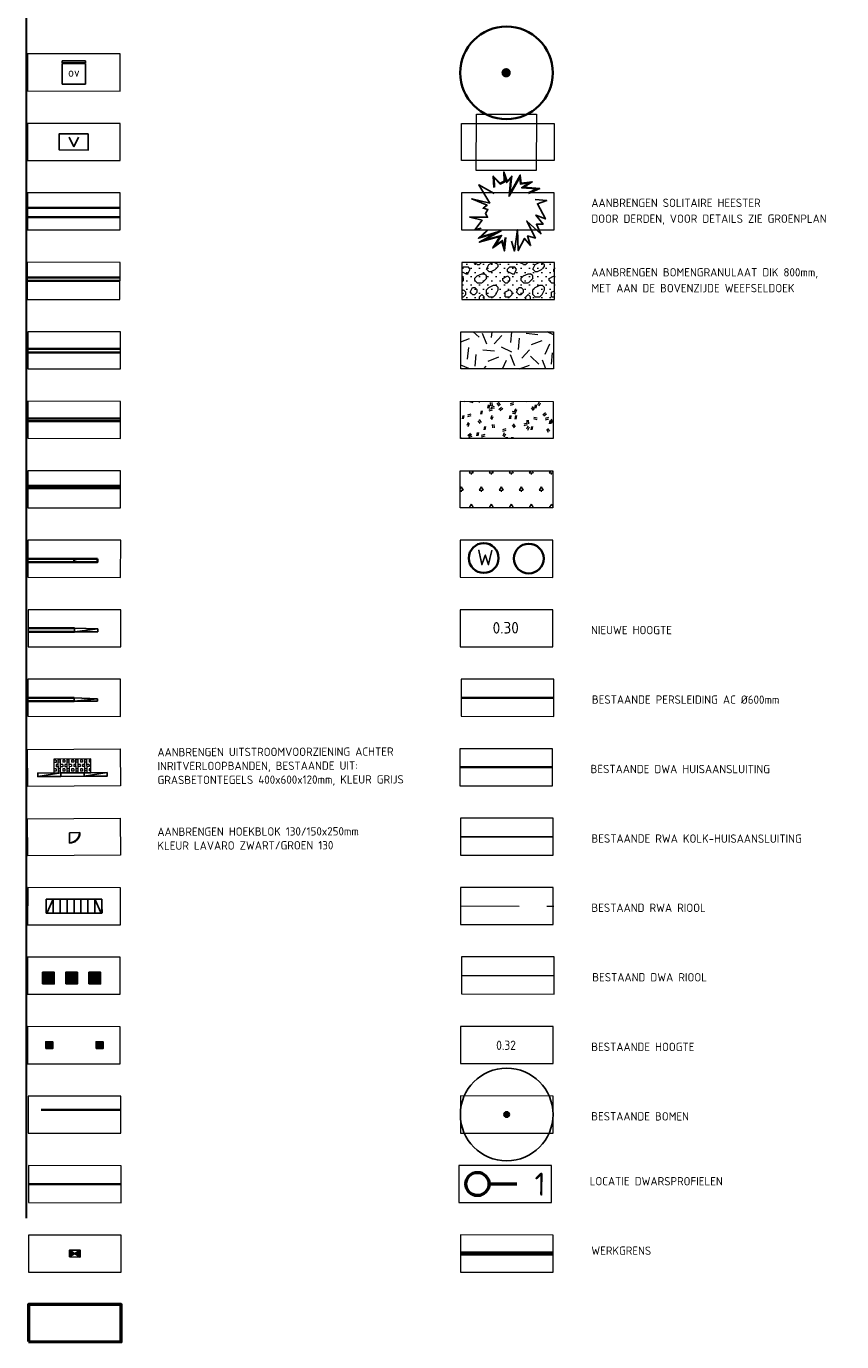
# Model space of a CAD drawing. Header units: metres. Extents: x 109063 to 109671, y 521086 to 521391.
# Tile 84 of 85: x 109636 to 109671, y 521170 to 521227. Entities that reach past the tile are written whole.
import ezdxf
from ezdxf.enums import TextEntityAlignment as Align
from ezdxf.lldxf.tags import DXFTag

# ---------------------------------------------------------------- set-up
doc = ezdxf.new("R2010")
doc.units = ezdxf.units.M
for name, pattern in [('RI-DWA-SO', [11, 5, -3, 0, -3]), ('RI-HWA-SO', [7.4, 5, -2.4]), ('RI-HWA_AANSLUITLEIDING-SO', [4.8, 3, -1.8]), ('VH-OPSLUITBAND-SO', [10, 4, -2, 2, -2]), ('VH-OPSLUITBAND_120X250_A', [13, 8, -2, 1, -2]), ('VH-OPSLUITBAND_150X250_A', [12, 8, -1, 2, -1]), ('VH-TROTTOIRBAND-SO', [15, 5, -2, 2, -2, 2, -2]), ('VH-TROTTOIRBAND_130-150', [15, 5, -2, 2, -2, 2, -2]), ('VW-30270_STREEP', [3, 0.3, -2.7])]:
    doc.linetypes.add(name, pattern=pattern)
for name, color, linetype, lineweight in [('B-BH-GR-BOOM-S', 253, 'Continuous', 25), ('B-OI-RI-HWA_TRANSPORTLEIDING-G', 253, 'RI-HWA-SO', 18), ('B-WE-RI-DRUK-G', 7, 'RI-PERS-SO', 18), ('B-WE-RI-DWA-G', 253, 'RI-DWA-SO', 18), ('N-WE-GR-BEPLANTING_NATUUR_BOS-A-200', 92, 'Continuous', 18), ('N-WE-GR-BOMENGRANULAAT-A-200', 192, 'Continuous', 18), ('N-WE-GR-GRAS-A-200', 62, 'Continuous', 18), ('N-WE-GR-GRAS_RUIGGRAS-A-200', 62, 'Continuous', 18), ('N-WE-GR-HEESTER_SYMPHORICARPOS ALBUS (SNEEUWBES)-S', 90, 'Continuous', 25), ('N-WE-IE-MEUBILAIR-S-200', 7, 'Continuous', 25), ('N-WE-KG-WERKGRENS-G', 10, 'XX-WERKGRENS_CIRCEL', 70), ('N-WE-KL-DATA-S-200', 90, 'Continuous', 25), ('N-WE-RI-HWA_KOLK_STRAATKOLK-S-200', 150, 'Continuous', 25), ('N-WE-VH-GRASBETONTEGELS-A-200', 253, 'Continuous', 18), ('N-WE-VH-KANTOPSLUITING_ELEMENT_INRIT-S', 7, 'Continuous', 25), ('N-WE-VH-KANTOPSLUITING_OPSLUITBAND_100X200-G', 150, 'VH-OPSLUITBAND-SO', 35), ('N-WE-VH-KANTOPSLUITING_OPSLUITBAND_150X250-G', 150, 'VH-OPSLUITBAND_150X250_A', 35), ('N-WE-VH-KANTOPSLUITING_TROTTOIRBAND_130 150_160_HOEKBLOK-S', 210, 'Continuous', 25), ('N-WE-VH-KANTOPSLUITING_TROTTOIRBAND_130 150_250-G', 210, 'VH-TROTTOIRBAND_130-150', 35), ('N-WE-VH-KANTOPSLUITING_TROTTOIRBAND_VB_130 150X250_PARKEERBAND-S', 210, 'Continuous', 25), ('N-WE-VH-KANTVERHARDING_WEG-G', 4, 'Continuous', 35), ('N-WE-VH-VERHARDING-G', 7, 'Continuous', 35), ('N-WE-VH-VERKEERSTEGEL-S', 7, 'Continuous', 25), ('N-WE-VW-MARKERING-G', 7, 'Continuous', 35), ('N-WE-VW-MARKERING_DWARS_DRIEHOEK-G', 7, 'VW-HAAIETAND50_L', 35), ('N-WE-VW-MARKERING_LANGS_STREEP_30270-G', 7, 'VW-30270_STREEP', 13), ('X-XX-AL-T25', 7, 'Continuous', 25), ('X-XX-AL-TEKENBLAD_VERKLARING-G', 7, 'Continuous', 18), ('X-XX-AL-TEKENBLAD_VERKLARING-T25', 7, 'Continuous', 25), ('X-XX-AL-VERWIJZING-S', 7, 'Continuous', 25)]:
    doc.layers.add(name, color=color, linetype=linetype, lineweight=lineweight)
doc.layers.add('B-WE-VH-VERHARDING_AS_WEG-G-HGT', color=253, linetype='Continuous')
for name, color, linetype, lineweight, true_color in [('N-PV-RI-DWA_KOLKAANSLUITLEIDING-G', 20, 'RI-DWA-SO', 35, 0xff3f00), ('N-WE-GR-BOOMVAK-G', 7, 'Continuous', 18, 0xcc6600), ('N-WE-RI-HWA_KOLKAANSLUITING_PVC-G', 150, 'RI-HWA_AANSLUITLEIDING-SO', 25, 0x007fff), ('N-WE-VH-KANTOPSLUITING_ELEMENT_VERLOOPBAND-100x200', 3, 'Continuous', 25, 0x00ff00), ('N-WE-VH-KANTOPSLUITING_ELEMENT_VERLOOPBAND-120x250', 5, 'Continuous', 25, 0x0000ff), ('N-WE-VH-KANTOPSLUITING_OPSLUITBAND_120X250-G', 150, 'VH-OPSLUITBAND_120X250_A', 35, 0x007fff), ('N-WE-VH-KANTOPSLUITING_TROTTOIRBAND_130 150_250_EINDVERLOOPBAND-S', 6, 'Continuous', 35, 0xff00ff), ('N-WE-VH-KANTOPSLUITING_TROTTOIRBAND_400-G', 6, 'VH-TROTTOIRBAND-SO', 35, 0xff00ff)]:
    doc.layers.add(name, color=color, linetype=linetype, lineweight=lineweight, true_color=true_color)
doc.layers.add('N-WE-OG-HULPLIJN-GD', color=50, linetype='Continuous', lineweight=50, plot=False)
doc.layers.add('X-XX-AL-HULPLIJN-G', color=2, linetype='Continuous', lineweight=30, plot=False)
doc.layers.get('0').freeze()
doc.styles.add('ISOCP', font='isocp.shx', dxfattribs={"width": 0.8})
doc.styles.add('NLCS-ISO', font='NLCS-ISO.ttf')
doc.styles.add('NLCS-ISO-M200-T25', font='NLCS-ISO.ttf', dxfattribs={"height": 0.5})
doc.styles.add('NLCS-ISO-M500-T25', font='NLCS-ISO.ttf', dxfattribs={"height": 1.25})
doc.styles.get("Standard").update_dxf_attribs({"font": 'isocpeur.ttf'})
tags = doc.linetypes.add('RI-PERS-SO', pattern='A,7,-2,["P",Standard,S=1.8,R=0,X=-0.5,Y=-0.9],-2,7,-2,[102,NLCS.SHX,S=1,R=180,X=0,Y=0],-2', length=22).pattern_tags.tags
tags[6] = DXFTag(74, 10)
doc.linetypes.add('VW-HAAIETAND50_L', pattern='A,0,-0.5,[150,NLCS.SHX,S=1,R=0,X=-0.625,Y=-0.25],-0.5', length=1)
doc.linetypes.add('XX-WERKGRENS_CIRCEL', pattern='A,10,-2.5,[69,NLCS.SHX,S=1,R=0,X=0,Y=0],-2.5', length=15)

# ---------------------------------------------------------------- blocks, each defined once
blk = doc.blocks.new('*U389')
at = {"color": 0, "linetype": 'ByBlock', "lineweight": 50}
blk.add_lwpolyline([(6.04, 0), (0, 0)], dxfattribs=at)
blk.add_circle((-2.5, 0), 2.5, dxfattribs=at)
at = {"color": 0, "linetype": 'ByBlock', "style": 'NLCS-ISO'}
blk.add_attdef('NPROFNR', text='', height=5, dxfattribs=at).set_placement((11.04, 0), align=Align.MIDDLE_CENTER)
blk = doc.blocks.new('SGR-BOOM_01')
at = {"ltscale": 0.1}
h = blk.add_hatch(color=256, dxfattribs=at)
edge = h.paths.add_edge_path()
edge.add_arc((0, 0), 0.15, 0, 360)
for radius in [2.5, 0.045]:
    blk.add_circle((0, 0), radius)
blk.add_circle((0, 0), 0.15, dxfattribs=at)
blk = doc.blocks.new('SVH-TROTTOIRBAND EINDVERLOOPBAND_130 150X250_150X120_LINKS_L1000_HD-MM')
for p in [(-900, 0), (0, 20)]:
    blk.add_line(p, (-100, 20))
blk.add_lwpolyline([(-1000, 0), (0, 0), (0, 150), (-1000, 150)], close=True)
blk = doc.blocks.new('SVH-VERKEERSTEGEL_300X300_TUSSENTEGEL')
blk.add_hatch(color=256).paths.add_polyline_path([(-0.15, -0.3), (-0.15, 0), (0.15, 0), (0.15, -0.3)])
blk.add_3dface([(-0.15, -0.3), (0.15, -0.3), (0.15, 0), (-0.15, 0)])
blk = doc.blocks.new('SVH-INRITELEMENT_130 150_600X200X300_LINKS')
for p, q in [((0, 0.6), (0.3, 0.6)), ((0, 0), (0, 0.6)), ((0.031, 0), (0.3, 0.6)), ((0.3, 0), (0.3, 0.6)), ((0, 0), (0.3, 0))]:
    blk.add_line(p, q)
blk = doc.blocks.new('SVH-INRITELEMENT_130 150_600X200X300_MIDDEN')
for p, q in [((0, 0.6), (0.3, 0.6)), ((0, 0), (0, 0.6)), ((0.3, 0), (0.3, 0.6)), ((0, 0), (0.3, 0))]:
    blk.add_line(p, q)
blk = doc.blocks.new('SVH-INRITELEMENT_130 150_600X200X300_RECHTS')
for p, q in [((0, 0.6), (0.3, 0.6)), ((0, 0), (0, 0.6)), ((0.269, 0), (0, 0.6)), ((0.3, 0), (0.3, 0.6)), ((0, 0), (0.3, 0))]:
    blk.add_line(p, q)
blk = doc.blocks.new('N-SVH-VB_150X170')
at = {"layer": 'N-WE-VH-KANTOPSLUITING_TROTTOIRBAND_VB_130 150X250_PARKEERBAND-S'}
blk.add_lwpolyline([(0.5, 0.15), (-0.5, 0.15), (-0.5, 0), (0.5, 0)], close=True, dxfattribs=at)
blk = doc.blocks.new('*U363')
at = {"layer": 'N-WE-VH-GRASBETONTEGELS-A-200', "true_color": 0x66cc00}
h = blk.add_hatch(dxfattribs=at)
h.set_pattern_fill('BOX', color=72, scale=0.015)
h.paths.add_polyline_path([(-0.9, -0.15), (-1.3, -0.15), (-1.3, -0.75), (-0.9, -0.75)])
h = blk.add_hatch(dxfattribs=at)
h.set_pattern_fill('BOX', color=72, scale=0.015)
h.paths.add_polyline_path([(-0.5, -0.15), (-0.9, -0.15), (-0.9, -0.75), (-0.5, -0.75)])
h = blk.add_hatch(dxfattribs=at)
h.set_pattern_fill('BOX', color=72, scale=0.015)
h.paths.add_polyline_path([(-0.1, -0.15), (-0.5, -0.15), (-0.5, -0.75), (-0.1, -0.75)])
h = blk.add_hatch(dxfattribs=at)
h.set_pattern_fill('BOX', color=72, scale=0.015)
h.paths.add_polyline_path([(0.3, -0.15), (-0.1, -0.15), (-0.1, -0.75), (0.3, -0.75)])
at = {"layer": 'N-WE-VH-VERHARDING-G', "lineweight": 18}
blk.add_lwpolyline([(-1.3, -0.75), (0.3, -0.75), (0.3, -0.15), (-1.3, -0.15)], close=True, dxfattribs=at)
at = {"layer": 'N-WE-VH-KANTOPSLUITING_TROTTOIRBAND_VB_130 150X250_PARKEERBAND-S'}
blk.add_blockref('N-SVH-VB_150X170', (-0.5, -0.15), dxfattribs=at)
blk = doc.blocks.new('*U277')
blk.add_lwpolyline([(-1, -0.15), (0, -0.15), (0, 0), (-1, 0)], close=True)
blk.add_lwpolyline([(-1, -0.15), (0, 0)])
blk = doc.blocks.new('*U278')
blk.add_lwpolyline([(-1, -0.15), (0, -0.15), (0, 0), (-1, 0)], close=True)
blk.add_lwpolyline([(-1, -0.15), (0, 0)])
blk = doc.blocks.new('SVH-KANTOPSLUITING_VERLOOP_100X200_130 150X250_LINKS')
for p, q in [((1, 0), (0, -0.1)), ((0, -0.1), (0, 0)), ((1, 0), (0, 0)), ((1, -0.15), (1, 0)), ((1, -0.15), (0, -0.1))]:
    blk.add_line(p, q)
blk = doc.blocks.new('SVH-KANTOPSLUITING_VERLOOP_120X250_130 150X250_LINKS')
for p, q in [((1, 0), (0, -0.12)), ((0, -0.12), (0, 0)), ((1, 0), (0, 0)), ((1, -0.15), (1, 0)), ((1, -0.15), (0, -0.12))]:
    blk.add_line(p, q)
blk = doc.blocks.new('SVH-VERKEERSTEGEL_500X500_HAAIENTAND')
h = blk.add_hatch(color=253)
h.paths.add_polyline_path([(-0.25, -0.5), (-0.25, 0), (0, -0.5)])
h.paths.add_polyline_path([(0, -0.5), (0.25, 0), (0.25, -0.5)])
h = blk.add_hatch(color=255)
h.dxf.hatch_style = 1
h.paths.add_polyline_path([(0.25, 0), (-0.25, 0), (0, -0.5)])
blk.add_3dface([(-0.25, -0.5), (0.25, -0.5), (0.25, 0), (-0.25, 0)])
blk = doc.blocks.new('SRI-KOLK_STRAAT-SO')
h = blk.add_hatch(color=256)
h.dxf.hatch_style = 1
h.paths.add_polyline_path([(-1.125, 1.5), (-1.125, 0), (0, 0.75)])
h.paths.add_polyline_path([(1.125, 1.5), (0, 0.75), (1.125, 0)])
for p, q in [((-1.125, 0), (1.125, 1.5)), ((1.125, 0), (-1.125, 1.5))]:
    blk.add_line(p, q)
blk.add_lwpolyline([(-1.125, 0), (1.125, 0), (1.125, 1.5), (-1.125, 1.5)], close=True)
blk = doc.blocks.new('SGR-HEESTER_06')
at = {"flags": 128}
for points in [[(-0.247, 0.534), (-0.247, 0.776), (-0.104, 0.615), (-0.104, 0.615), (-0.018, 0.652), (-0.018, 0.857), (0.045, 0.652), (0.15, 0.758), (0.131, 0.652), (0.094, 0.391), (0.336, 0.77), (0.343, 0.59), (0.585, 0.609), (0.398, 0.503), (0.74, 0.46), (0.492, 0.36)], [(-0.247, 0.404), (-0.57, 0.602), (-0.353, 0.199), (-0.738, 0.311), (-0.415, 0.156), (-0.502, 0.094), (-0.402, 0.063), (-0.458, -0.018), (-0.415, -0.105), (-0.8, -0.08), (-0.539, -0.161), (-0.707, -0.359), (-0.564, -0.335)], [(-0.232, 0.534), (-0.232, 0.736), (-0.109, 0.596), (-0.002, 0.642), (-0.002, 0.753), (0.037, 0.623), (0.127, 0.712), (0.116, 0.654), (0.069, 0.324), (0.323, 0.72), (0.328, 0.573), (0.517, 0.588), (0.351, 0.494), (0.679, 0.452), (0.486, 0.375)], [(0.628, 0.224), (0.876, 0.187), (0.672, 0.131), (0.827, -0.204), (0.628, -0.111), (0.771, -0.316), (0.628, -0.31), (0.715, -0.521), (0.423, -0.229), (0.591, -0.608), (0.423, -0.552), (0.479, -0.763), (0.355, -0.601), (0.206, -0.856), (0.212, -0.403), (0.125, -0.862), (0.069, -0.645)], [(-0.049, -0.564), (-0.092, -0.85), (-0.136, -0.645), (-0.34, -0.769), (-0.173, -0.533), (-0.626, -0.632), (-0.272, -0.459), (-0.638, -0.546), (-0.44, -0.378)], [(-0.064, -0.562), (-0.095, -0.764), (-0.125, -0.621), (-0.285, -0.718), (-0.137, -0.51), (-0.506, -0.59), (-0.143, -0.412), (-0.579, -0.516), (-0.43, -0.39)]]:
    blk.add_lwpolyline(points, dxfattribs=at)
blk = doc.blocks.new('SIE-MEUBILAIR_KAST_OV-SO')
for points in [[(-1, 1), (1, 1), (1, 0.84), (-1, 0.84)], [(-1, 0.76), (1, 0.76), (1, -1), (-1, -1)]]:
    blk.add_lwpolyline(points, close=True)
at = {"style": 'NLCS-ISO'}
blk.add_text('ov', height=0.75, dxfattribs=at).set_placement((0, 0), align=Align.MIDDLE_CENTER)
blk = doc.blocks.new('SKL-DATA_TERREINKAST-SO')
for q in [(-0.203, 0.2), (0.203, 0.2)]:
    blk.add_line((0, -0.209), q)
at = {"flags": 128}
blk.add_lwpolyline([(0.625, 0.35), (-0.625, 0.35), (-0.625, -0.35), (0.625, -0.35)], close=True, dxfattribs=at)
at = {"style": 'NLCS-ISO'}
blk.add_attdef('TYPE', text='', height=0.35, dxfattribs=at).set_placement((-0.034, 0.689), align=Align.MIDDLE_CENTER)
blk = doc.blocks.new('SVH-TROTTOIRBAND HOEKBLOK_130 150X160_R450_H90UITW_VB-MM')
at = {"linetype": 'Continuous'}
for q in [(450, 450), (0, 0)]:
    blk.add_line((0, 450), q, dxfattribs=at)
for radius in [450, 430]:
    blk.add_arc((0, 450), radius, 270, 0, dxfattribs=at)

msp = doc.modelspace()

# ---------------------------------------------------------------- hatches: boundary and pattern name
at = {"layer": 'N-WE-GR-BEPLANTING_NATUUR_BOS-A-200'}
h = msp.add_hatch(dxfattribs=at)
h.set_pattern_fill('AGR-BOS-SO', color=256, scale=0.15, pattern_type=2)
h.set_pattern_definition([(0, (109657.1406, 521205.35355), (0.43301, 0.75), [0.1732, -0.69282]), (240, (109657.2272, 521205.50355), (0.43301, -0.75), [0.1732, -0.69282]), (300, (109657.2272, 521205.50355), (0.86603, 2e-07), [0.1732, -0.69282]), (270, (109657.22717, 521205.35355), (0.43301, -0.75), [0.075, -1.425])])
h.paths.add_polyline_path([(109658.587, 521207.688), (109658.586, 521206.088), (109654.586, 521206.091), (109654.587, 521207.691)])
at = {"layer": 'N-WE-GR-BOMENGRANULAAT-A-200'}
h = msp.add_hatch(dxfattribs=at)
h.set_pattern_fill('AGR-BOMENGRANULAAT-SO', color=256, scale=0.2, pattern_type=2)
h.set_pattern_definition([(45, (0.02928, -12.00006), (-0.17960512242, 0.17960512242), [0, -0.254]), (0, (0.8293, -11.8), (2, 2), [0.1, -0.6, 0.1, -1.2]), (0, (1.8293, -11.7), (2, 2), [0.1, -1.9]), (0, (0.7293, -11.5), (2, 2), [0.2, -1.8]), (0, (1.3293, -11.4), (2, 2), [0.1, -1.9]), (0, (0.4293, -11.3), (2, 2), [0.1, -1.9]), (0, (1.2293, -11.1), (2, 2), [0.2, -1.8]), (0, (0.5293, -11), (2, 2), [0.2, -0.7, 0.1, -1]), (0, (0.5293, -10.8), (2, 2), [0.2, -1.1, 0.2, -0.5]), (0, (1.1293, -10.7), (2, 2), [0.1, -1.9]), (0, (1.1293, -10.4), (2, 2), [0.1, -1.9]), (0, (0.0293, -10.3), (2, 2), [0.1, -1.9]), (0, (0.5293, -10.2), (2, 2), [0.1, -0.7, 0.2, -1]), (90, (0.2293, -11.5), (-2, 2), [0.1, -0.9, 0.1, -0.9]), (90, (0.3293, -11.2), (-2, 2), [0.1, -1.9]), (90, (0.4293, -10.1), (-2, 2), [0.1, -1.9]), (90, (0.5293, -10.8), (-2, 2), [0.2, -1.8]), (90, (0.6293, -11.7), (-2, 2), [0.1, -1.9]), (90, (0.7293, -10.1), (-2, 2), [0.1, -1.9]), (90, (0.8293, -10.7), (-2, 2), [0.1, -1.9]), (90, (1.1293, -11.3), (-2, 2), [0.1, -1.9]), (90, (1.2293, -10.1), (-2, 2), [0.1, -1.9]), (90, (1.3293, -10.6), (-2, 2), [0.1, -1.9]), (90, (1.4293, -11), (-2, 2), [0.2, -1.8]), (90, (1.5293, -11.3), (-2, 2), [0.1, -1.9]), (90, (1.6293, -10.9), (-2, 2), [0.1, -1.9]), (90, (1.7293, -12), (-2, 2), [0.1, -1.2, 0.2, -0.5]), (45, (0.0293, -10.8), (0, 1.9999999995), [0.1414, -0.7071, 0.1414, -0.98994, 0.1414, -0.7071871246]), (45, (0.6293, -11.6), (0, 1.9999999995), [0.1414, -0.98994, 0.1414, -0.2828, 0.1414, -1.1314871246]), (45, (0.1293, -11.6), (0, 2), [0.141421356, -1.838478, 0.282842, -0.565685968]), (45, (0.7293, -11.2), (0, 2), [0.14142134, -0.5656854, 0.14142134, -1.9798990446]), (45, (0.7293, -10.8), (0, 2), [0.14142134, -2.6870057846]), (45, (1.1293, -11.2), (0, 2), [0.14142134, -2.6870057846]), (45, (1.5293, -11), (0, 2), [0.14142134, -2.6870057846]), (45, (1.2293, -12), (0, 2), [0.14142134, -2.6870057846]), (135, (0.7293, -12), (-2, 0), [0.14142134, -2.6870057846]), (135, (1.7293, -11.9), (-2, 0), [0.1414212, -1.979899, 0.1414212, -0.5656857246]), (135, (1.1293, -10.7), (-2, 0), [0.14142134, -2.6870057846]), (135, (0.5293, -10.2), (-2, 0), [0.14142134, -2.6870057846]), (135, (1.8293, -11.7), (-2, 0), [0.14142134, -2.6870057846]), (135, (1.0293, -11.6), (-2, 0), [0.14142134, -2.6870057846]), (135, (0.8293, -10.6), (-2, 0), [0.14142134, -2.6870057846]), (135, (1.8293, -10.8), (-2, 0), [0.14142134, -2.6870057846]), (135, (1.5293, -11.2), (-2, 0), [0.14142134, -2.6870057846]), (135, (0.8293, -11.1), (-2, 0), [0.14142134, -2.6870057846]), (135, (0.4293, -11.3), (-2, 0), [0.14142, -1.41421356, 0.14142, -1.1313735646]), (135, (1.6293, -10.8), (-2, 0), [0.1414212, -0.282842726, 0.1414212, -2.262742]), (26.5650512, (1.3293, -11.9001), (2, 8e-10), [0.2236, -1.118, 0.2236, -2.906935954]), (26.5650512, (1.8293, -11.4001), (2, 8e-10), [0.2236, -2.0124, 0.2236, -2.012535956]), (26.5650512, (1.9293, -11.7001), (2, 8e-10), [0.22360678, -4.24852916]), (26.5650512, (0.3293, -11.1001), (2, 8e-10), [0.22360678, -4.24852916]), (26.5650512, (0.5293, -10.6001), (2, 8e-10), [0.22360678, -4.24852916]), (26.5650512, (0.4293, -12.0001), (2, 8e-10), [0.22360678, -4.24852916]), (63.43494882, (1.0293, -10.6001), (1e-10, 2), [0.22360678, -4.24852916]), (63.43494882, (0.9293, -11.8001), (1e-10, 2), [0.22360678, -4.24852916]), (63.43494882, (1.7293, -11.6001), (1e-10, 2), [0.22360678, -4.24852916]), (63.43494882, (0.1293, -10.7001), (1e-10, 2), [0.22360678, -4.24852916]), (153.43494882, (1.3293, -11.4001), (-2, 1e-10), [0.22360678, -4.24852916]), (153.43494882, (0.8293, -11.8001), (-2, 1e-10), [0.22360678, -4.24852916]), (153.43494882, (0.2293, -11.4001), (-2, 1e-10), [0.22360678, -4.24852916])])
h.paths.add_polyline_path([(109654.658, 521215.088), (109658.658, 521215.088), (109658.658, 521216.688), (109654.658, 521216.688)])
at = {"layer": 'N-WE-GR-GRAS-A-200', "transparency": 33554687}
h = msp.add_hatch(dxfattribs=at)
h.set_pattern_fill('AGR-GRAS_02', color=256, scale=0.2, angle=20.835, pattern_type=2)
h.set_pattern_definition([(20.83497584, (0.0319, -9.0001), (1.15786235, 2.580572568), [0.5, -1.5]), (20.83497584, (0.6332, -7.4873), (1.15786235, 2.580572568), [0.5, -1.5]), (110.83497584, (-0.0302, -8.2748), (-2.580572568, 1.15786235), [0.5, -1.5]), (110.83497584, (0.4686, -7.336), (-2.580572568, 1.15786235), [0.5, -1.5]), (65.83497584, (-0.0922, -7.5494), (-0.711355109, 1.869217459), [0.5, -2.328427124]), (155.83497584, (1.06, -8.6089), (-1.869217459, -0.711355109), [0.5, -2.328427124]), (47.40002704, (0.2858, -8.2615), (1.8692174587, 0.7113551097), [0.5, -3.972135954]), (47.40002704, (0.7713, -7.0068), (1.8692174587, 0.7113551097), [0.5, -3.972135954]), (84.26992466, (1.34035, -8.5022), (-0.7113551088, 1.869217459), [0.5, -3.972135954]), (84.26992466, (0.1791, -7.9811), (-0.7113551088, 1.869217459), [0.5, -3.972135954]), (84.26992466, (1.0112, -8.1995), (-0.7113551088, 1.869217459), [0.5, -3.972135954]), (137.40002704, (-0.35935, -7.97205), (-0.7113551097, 1.8692174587), [0.5, -3.972135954]), (174.26992466, (0.299, -8.5775), (-1.869217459, -0.7113551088), [0.5, -3.972135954])])
h.paths.add_polyline_path([(109654.625, 521212.091), (109658.625, 521212.088), (109658.626, 521213.688), (109654.626, 521213.691)])
at = {"layer": 'N-WE-GR-GRAS_RUIGGRAS-A-200'}
h = msp.add_hatch(dxfattribs=at)
h.set_pattern_fill('AGR-GRAS_RUIGGRAS-SO', color=256, scale=0.2, pattern_type=2)
h.set_pattern_definition([(40, (109286.196, 521164.8179), (-0.5551827, 1.3617166), [0.15, -1.6]), (40, (109286.246, 521164.7679), (-0.5551827, 1.3617166), [0.15, -1.6]), (95, (109286.496, 521164.7679), (-1.572732, 0.7658416), [0.15, -0.8]), (95, (109286.566, 521164.7679), (-1.572732, 0.7658416), [0.15, -0.8]), (125, (109286.596, 521165.0179), (-1.4746437, 0.188218), [0.15, -1]), (125, (109286.646, 521165.0679), (-1.4746437, 0.188218), [0.15, -1]), (15, (109286.196, 521165.0679), (0.3207365, 1.1212173), [0.15, -0.8]), (15, (109286.196, 521165.1379), (0.3207365, 1.1212173), [0.15, -0.8]), (165, (109286.196, 521165.0679), (-0.967784, -1.2935973), [0.15, -0.8]), (165, (109286.196, 521165.1379), (-0.967784, -1.2935973), [0.15, -0.8]), (65, (109286.196, 521164.81786), (-0.534868, 0.7459331), [0.15, -1]), (65, (109286.246, 521164.76786), (-0.534868, 0.7459331), [0.15, -1]), (80, (109286.496, 521164.7679), (-1.320928, 1.146799), [0.15, -0.8]), (80, (109286.546, 521164.7679), (-1.320928, 1.146799), [0.15, -0.8]), (80, (109286.296, 521165.0179), (-0.9327133, 0.4690905), [0.15, -0.8]), (80, (109286.346, 521165.0179), (-0.9327133, 0.4690905), [0.15, -0.8])])
h.paths.add_polyline_path([(109658.607, 521210.688), (109658.605, 521209.088), (109654.605, 521209.091), (109654.607, 521210.691)])
at = {"layer": 'N-WE-VW-MARKERING-G'}
h = msp.add_hatch(color=220, dxfattribs=at)
edge = h.paths.add_edge_path()
edge.add_arc((109656.576, 521224.875), 0.203, 0, 360)

# ---------------------------------------------------------------- linework, layer by layer
at = {"layer": 'B-OI-RI-HWA_TRANSPORTLEIDING-G', "color": 253, "ltscale": 0.5, "flags": 128}
msp.add_lwpolyline([(109654.635, 521188.902), (109658.635, 521188.898)], dxfattribs=at)
at = {"layer": 'B-WE-RI-DRUK-G', "ltscale": 0.8, "const_width": 0.1, "flags": 128}
msp.add_lwpolyline([(109654.629, 521197.892), (109658.629, 521197.888)], dxfattribs=at)
at = {"layer": 'B-WE-RI-DWA-G', "color": 253, "ltscale": 0.8, "flags": 128}
msp.add_lwpolyline([(109654.633, 521185.902), (109658.633, 521185.898)], dxfattribs=at)
at = {"layer": 'N-PV-RI-DWA_KOLKAANSLUITLEIDING-G', "color": 253, "flags": 128}
msp.add_lwpolyline([(109654.573, 521194.892), (109658.573, 521194.888)], dxfattribs=at)
at = {"layer": 'N-WE-GR-BOOMVAK-G'}
msp.add_lwpolyline([(109655.283, 521220.662), (109655.301, 521223.094), (109657.887, 521223.091), (109657.869, 521220.659)], close=True, dxfattribs=at)
at = {"layer": 'N-WE-KG-WERKGRENS-G', "flags": 128}
msp.add_lwpolyline([(109654.608, 521173.905), (109658.608, 521173.893)], dxfattribs=at)
at = {"layer": 'N-WE-OG-HULPLIJN-GD', "flags": 128}
msp.add_lwpolyline([(109635.969, 521170.092), (109639.969, 521170.088), (109639.971, 521171.688), (109635.971, 521171.692)], close=True, dxfattribs=at)
at = {"layer": 'N-WE-RI-HWA_KOLKAANSLUITING_PVC-G', "color": 253, "ltscale": 2, "flags": 128}
msp.add_lwpolyline([(109654.611, 521191.892), (109658.611, 521191.888)], dxfattribs=at)
at = {"layer": 'N-WE-VH-KANTOPSLUITING_OPSLUITBAND_100X200-G'}
msp.add_lwpolyline([(109639.933, 521206.938), (109635.933, 521206.938)], dxfattribs=at)
at = {"layer": 'N-WE-VH-KANTOPSLUITING_OPSLUITBAND_120X250-G'}
msp.add_lwpolyline([(109639.935, 521209.831), (109635.935, 521209.831)], dxfattribs=at)
at = {"layer": 'N-WE-VH-KANTOPSLUITING_OPSLUITBAND_150X250-G', "flags": 128}
msp.add_lwpolyline([(109639.938, 521212.801), (109635.938, 521212.801)], dxfattribs=at)
at = {"layer": 'N-WE-VH-KANTOPSLUITING_TROTTOIRBAND_130 150_250-G', "flags": 128}
for points in [[(109639.914, 521215.888), (109635.914, 521215.888)], [(109637.943, 521203.74), (109635.943, 521203.742)], [(109637.954, 521200.74), (109635.954, 521200.742)], [(109637.938, 521197.74), (109635.938, 521197.742)]]:
    msp.add_lwpolyline(points, dxfattribs=at)
at = {"layer": 'N-WE-VH-KANTOPSLUITING_TROTTOIRBAND_400-G', "flags": 128}
msp.add_lwpolyline([(109639.917, 521218.638), (109635.917, 521218.638)], dxfattribs=at)
at = {"layer": 'N-WE-VH-KANTVERHARDING_WEG-G', "flags": 128}
for points in [[(109639.917, 521219.038), (109635.917, 521219.038)], [(109639.914, 521216.038), (109635.914, 521216.038)], [(109639.938, 521212.951), (109635.938, 521212.951)], [(109639.935, 521209.951), (109635.935, 521209.951)], [(109639.933, 521207.038), (109635.933, 521207.038)], [(109637.943, 521203.89), (109635.943, 521203.892)], [(109637.954, 521200.89), (109635.954, 521200.892)], [(109637.938, 521197.89), (109635.938, 521197.892)], [(109639.131, 521188.593), (109639.129, 521188.744)]]:
    msp.add_lwpolyline(points, dxfattribs=at)
at = {"layer": 'N-WE-VH-KANTVERHARDING_WEG-G'}
for centre in [(109655.608, 521203.924), (109657.554, 521203.899)]:
    msp.add_circle(centre, 0.643, dxfattribs=at)
at = {"layer": 'N-WE-VW-MARKERING-G', "color": 220}
msp.add_circle((109656.592, 521224.875), 2, dxfattribs=at)
at = {"layer": 'N-WE-VW-MARKERING_DWARS_DRIEHOEK-G', "ltscale": 4, "flags": 128}
msp.add_lwpolyline([(109636.506, 521180.1), (109639.949, 521180.097)], dxfattribs=at)
at = {"layer": 'N-WE-VW-MARKERING_LANGS_STREEP_30270-G', "ltscale": 3, "const_width": 0.1, "flags": 128}
msp.add_lwpolyline([(109635.959, 521176.892), (109639.959, 521176.892)], dxfattribs=at)
at = {"layer": 'X-XX-AL-HULPLIJN-G', "flags": 128}
msp.add_lwpolyline([(109635.872, 521276.692), (109635.872, 521175.415)], dxfattribs=at)
at = {"layer": 'X-XX-AL-TEKENBLAD_VERKLARING-G', "flags": 128}
for points in [[(109635.921, 521224.092), (109639.921, 521224.088), (109639.922, 521225.688), (109635.922, 521225.692)], [(109635.918, 521221.092), (109639.918, 521221.088), (109639.92, 521222.688), (109635.92, 521222.692)], [(109658.649, 521222.688), (109658.647, 521221.088), (109654.647, 521221.092), (109654.649, 521222.692)], [(109635.916, 521218.092), (109639.916, 521218.088), (109639.917, 521219.688), (109635.917, 521219.692)], [(109654.653, 521218.088), (109658.653, 521218.088), (109658.653, 521219.688), (109654.653, 521219.688)], [(109635.913, 521215.092), (109639.913, 521215.088), (109639.915, 521216.688), (109635.915, 521216.692)], [(109654.658, 521215.088), (109658.658, 521215.088), (109658.658, 521216.688), (109654.658, 521216.688)], [(109635.937, 521212.092), (109639.937, 521212.088), (109639.938, 521213.688), (109635.938, 521213.692)], [(109658.626, 521213.688), (109658.625, 521212.088), (109654.625, 521212.091), (109654.626, 521213.691)], [(109635.934, 521209.092), (109639.934, 521209.088), (109639.936, 521210.688), (109635.936, 521210.692)], [(109658.607, 521210.688), (109658.605, 521209.088), (109654.605, 521209.091), (109654.607, 521210.691)], [(109635.932, 521206.092), (109639.932, 521206.088), (109639.933, 521207.688), (109635.933, 521207.692)], [(109658.587, 521207.688), (109658.586, 521206.088), (109654.586, 521206.091), (109654.587, 521207.691)], [(109635.942, 521203.092), (109639.942, 521203.088), (109639.944, 521204.688), (109635.944, 521204.692)], [(109654.591, 521203.091), (109658.591, 521203.088), (109658.592, 521204.688), (109654.592, 521204.691)], [(109635.953, 521200.092), (109639.953, 521200.088), (109639.955, 521201.688), (109635.955, 521201.692)], [(109654.591, 521200.092), (109658.591, 521200.088), (109658.592, 521201.688), (109654.592, 521201.692)], [(109635.937, 521197.092), (109639.937, 521197.088), (109639.939, 521198.688), (109635.939, 521198.692)], [(109654.629, 521197.092), (109658.629, 521197.088), (109658.63, 521198.688), (109654.63, 521198.692)], [(109654.572, 521194.092), (109658.572, 521194.088), (109658.574, 521195.688), (109654.574, 521195.692)], [(109654.61, 521191.092), (109658.61, 521191.088), (109658.611, 521192.688), (109654.611, 521192.692)], [(109635.929, 521188.092), (109639.929, 521188.088), (109639.931, 521189.688), (109635.931, 521189.692)], [(109654.607, 521188.102), (109658.607, 521188.098), (109658.609, 521189.698), (109654.609, 521189.702)], [(109635.927, 521185.092), (109639.927, 521185.088), (109639.928, 521186.688), (109635.928, 521186.692)], [(109654.645, 521185.102), (109658.645, 521185.098), (109658.647, 521186.698), (109654.647, 521186.702)], [(109635.924, 521182.092), (109639.924, 521182.088), (109639.926, 521183.688), (109635.926, 521183.692)], [(109654.602, 521182.097), (109658.602, 521182.093), (109658.604, 521183.693), (109654.604, 521183.697)], [(109635.948, 521179.092), (109639.948, 521179.088), (109639.949, 521180.688), (109635.949, 521180.692)], [(109654.6, 521179.097), (109658.6, 521179.093), (109658.601, 521180.693), (109654.601, 521180.697)], [(109635.959, 521176.092), (109639.959, 521176.088), (109639.96, 521177.688), (109635.96, 521177.692)], [(109654.539, 521176.097), (109658.539, 521176.093), (109658.54, 521177.693), (109654.54, 521177.697)], [(109635.969, 521173.092), (109639.969, 521173.088), (109639.971, 521174.688), (109635.971, 521174.692)], [(109654.608, 521173.097), (109658.608, 521173.093), (109658.609, 521174.693), (109654.609, 521174.697)]]:
    msp.add_lwpolyline(points, close=True, dxfattribs=at)
for points in [[(109635.924, 521195.661), (109639.924, 521195.688), (109639.935, 521194.088), (109635.935, 521194.061), (109635.924, 521195.661)], [(109635.921, 521192.661), (109639.921, 521192.688), (109639.932, 521191.088), (109635.932, 521191.061), (109635.921, 521192.661)]]:
    msp.add_lwpolyline(points, dxfattribs=at)

# ---------------------------------------------------------------- block references
at = {"layer": 'B-BH-GR-BOOM-S', "xscale": 0.8, "yscale": 0.8, "zscale": 0.8}
msp.add_blockref('SGR-BOOM_01', (109656.6, 521179.899), dxfattribs=at)
at = {"layer": 'N-WE-GR-HEESTER_SYMPHORICARPOS ALBUS (SNEEUWBES)-S', "xscale": 2, "yscale": 2, "zscale": 2, "rotation": 3.018846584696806}
msp.add_blockref('SGR-HEESTER_06', (109656.597, 521218.888), dxfattribs=at)
at = {"layer": 'N-WE-IE-MEUBILAIR-S-200', "xscale": 0.5, "yscale": 0.5, "zscale": 0.5}
msp.add_blockref('SIE-MEUBILAIR_KAST_OV-SO', (109637.922, 521224.89), dxfattribs=at)
at = {"layer": 'N-WE-KL-DATA-S-200', "rotation": 359.7408848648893}
msp.add_blockref('SKL-DATA_TERREINKAST-SO', (109637.919, 521221.89), dxfattribs=at)
at = {"layer": 'N-WE-RI-HWA_KOLK_STRAATKOLK-S-200', "xscale": 0.2, "yscale": 0.2, "zscale": 0.2, "rotation": 359.9500613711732}
msp.add_blockref('SRI-KOLK_STRAAT-SO', (109637.963, 521173.745), dxfattribs=at)
at = {"layer": 'N-WE-VH-KANTOPSLUITING_ELEMENT_INRIT-S'}
for name, p, rotation in [('SVH-INRITELEMENT_130 150_600X200X300_LINKS', (109636.731, 521188.596), 0.004851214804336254), ('SVH-INRITELEMENT_130 150_600X200X300_MIDDEN', (109637.031, 521188.591), 0.07740473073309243), ('SVH-INRITELEMENT_130 150_600X200X300_MIDDEN', (109637.331, 521188.591), 0.07740473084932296), ('SVH-INRITELEMENT_130 150_600X200X300_MIDDEN', (109637.631, 521188.591), 0.07740473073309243), ('SVH-INRITELEMENT_130 150_600X200X300_MIDDEN', (109637.931, 521188.592), 0.07740473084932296), ('SVH-INRITELEMENT_130 150_600X200X300_MIDDEN', (109638.231, 521188.592), 0.07740473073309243), ('SVH-INRITELEMENT_130 150_600X200X300_MIDDEN', (109638.531, 521188.593), 0.07740473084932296), ('SVH-INRITELEMENT_130 150_600X200X300_RECHTS', (109638.831, 521188.593), 0.07740472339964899)]:
    msp.add_blockref(name, p, dxfattribs=dict(at, rotation=rotation))
at = {"layer": 'N-WE-VH-KANTOPSLUITING_ELEMENT_VERLOOPBAND-100x200', "rotation": 179.9999999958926}
msp.add_blockref('SVH-KANTOPSLUITING_VERLOOP_100X200_130 150X250_LINKS', (109638.938, 521197.74), dxfattribs=at)
at = {"layer": 'N-WE-VH-KANTOPSLUITING_ELEMENT_VERLOOPBAND-120x250', "rotation": 179.9999999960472}
msp.add_blockref('SVH-KANTOPSLUITING_VERLOOP_120X250_130 150X250_LINKS', (109638.954, 521200.74), dxfattribs=at)
at = {"layer": 'N-WE-VH-KANTOPSLUITING_TROTTOIRBAND_130 150_160_HOEKBLOK-S', "xscale": 0.001, "yscale": 0.001, "zscale": 0.001, "rotation": 0.3935419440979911}
msp.add_blockref('SVH-TROTTOIRBAND HOEKBLOK_130 150X160_R450_H90UITW_VB-MM', (109637.737, 521191.613), dxfattribs=at)
at = {"layer": 'N-WE-VH-KANTOPSLUITING_TROTTOIRBAND_130 150_250_EINDVERLOOPBAND-S', "xscale": 0.001, "yscale": 0.001, "zscale": 0.001, "rotation": 180}
msp.add_blockref('SVH-TROTTOIRBAND EINDVERLOOPBAND_130 150X250_150X120_LINKS_L1000_HD-MM', (109637.943, 521203.89), dxfattribs=at)
at = {"layer": 'N-WE-VH-KANTOPSLUITING_TROTTOIRBAND_VB_130 150X250_PARKEERBAND-S'}
for name, p, rotation in [('*U363', (109637.363, 521194.496), 180.3423642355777), ('*U278', (109636.364, 521194.486), 180.3935419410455), ('*U277', (109638.364, 521194.502), 180.3935419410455)]:
    msp.add_blockref(name, p, dxfattribs=dict(at, rotation=rotation))
at = {"layer": 'N-WE-VH-VERKEERSTEGEL-S'}
for p in [(109636.824, 521186.038), (109637.824, 521186.038), (109638.824, 521186.037)]:
    msp.add_blockref('SVH-VERKEERSTEGEL_500X500_HAAIENTAND', p, dxfattribs=at)
at = {"layer": 'N-WE-VH-VERKEERSTEGEL-S', "rotation": 359.9500613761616}
for p in [(109636.863, 521183.042), (109639.031, 521183.042)]:
    msp.add_blockref('SVH-VERKEERSTEGEL_300X300_TUSSENTEGEL', p, dxfattribs=at)
at = {"layer": 'X-XX-AL-VERWIJZING-S', "xscale": 0.2000000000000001, "yscale": 0.2000000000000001, "zscale": 0.2000000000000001, "rotation": 359.8493753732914}
msp.add_blockref('*U389', (109655.835, 521176.896), dxfattribs=at).add_auto_attribs({'NPROFNR': '1'})

# ---------------------------------------------------------------- texts
at = {"layer": 'B-WE-VH-VERHARDING_AS_WEG-G-HGT', "style": 'ISOCP'}
msp.add_text('0.32', height=0.4, dxfattribs=at).set_placement((109656.572, 521182.687, 0.319), align=Align.CENTER)
at = {"layer": 'N-WE-VH-KANTVERHARDING_WEG-G', "insert": (109655.319, 521204.285), "char_height": 0.674, "attachment_point": 1, "rotation": 359.4648, "style": 'NLCS-ISO-M500-T25'}
msp.add_mtext_dynamic_manual_height_columns('W', width=1.33091, gutter_width=1.404, heights=[0], dxfattribs=at)
at = {"layer": 'X-XX-AL-T25', "insert": (109655.993, 521201.158), "char_height": 0.5, "attachment_point": 1, "rotation": 0.4635, "style": 'NLCS-ISO-M200-T25'}
msp.add_mtext_dynamic_manual_height_columns('0.30', width=1.41981, gutter_width=2.5, heights=[0], dxfattribs=at)
at = {"layer": 'X-XX-AL-TEKENBLAD_VERKLARING-G', "style": 'NLCS-ISO'}
for s, p in [('AANBRENGEN SOLITAIRE HEESTER', (109660.253, 521219.08)), ('DOOR DERDEN, VOOR DETAILS ZIE GROENPLAN ', (109660.253, 521218.396)), ('AANBRENGEN BOMENGRANULAAT DIK 800mm,  ', (109660.258, 521216.08)), ('MET AAN DE BOVENZIJDE WEEFSELDOEK', (109660.258, 521215.396))]:
    msp.add_text(s, height=0.36, dxfattribs=at).set_placement(p)
at = {"layer": 'X-XX-AL-TEKENBLAD_VERKLARING-G', "char_height": 0.36, "attachment_point": 1, "rotation": 359.9501, "style": 'NLCS-ISO'}
for s, insert in [('NIEUWE HOOGTE', (109660.239, 521200.995)), ('BESTAANDE PERSLEIDING AC %%C600mm', (109660.277, 521197.995)), ('BESTAANDE DWA HUISAANSLUITING ', (109660.221, 521194.995)), ('BESTAANDE RWA KOLK-HUISAANSLUITING', (109660.258, 521191.995)), ('BESTAAND RWA RIOOL', (109660.256, 521189.005)), ('BESTAAND DWA RIOOL', (109660.294, 521186.005)), ('BESTAANDE HOOGTE', (109660.251, 521183)), ('BESTAANDE BOMEN', (109660.248, 521180)), ('LOCATIE DWARSPROFIELEN ', (109660.182, 521177.2)), ('WERKGRENS', (109660.251, 521174.2))]:
    msp.add_mtext_dynamic_manual_height_columns(s, width=21.3726, gutter_width=2.5, heights=[0], dxfattribs=dict(at, insert=insert))
at = {"layer": 'X-XX-AL-TEKENBLAD_VERKLARING-T25', "char_height": 0.36, "attachment_point": 1, "rotation": 0.1536, "style": 'NLCS-ISO-M200-T25'}
for s, insert in [('AANBRENGEN UITSTROOMVOORZIENING ACHTER \\PINRITVERLOOPBANDEN, BESTAANDE UIT: \\PGRASBETONTEGELS 400x600x120mm, KLEUR GRIJS', (109641.53, 521195.721)), ('AANBRENGEN HOEKBLOK 130/150x250mm\\PKLEUR LAVARO ZWART/GROEN 130', (109641.528, 521192.284))]:
    msp.add_mtext_dynamic_manual_height_columns(s, width=13.4328, gutter_width=1.25, heights=[0], dxfattribs=dict(at, insert=insert))

doc.saveas('drawing.dxf')
